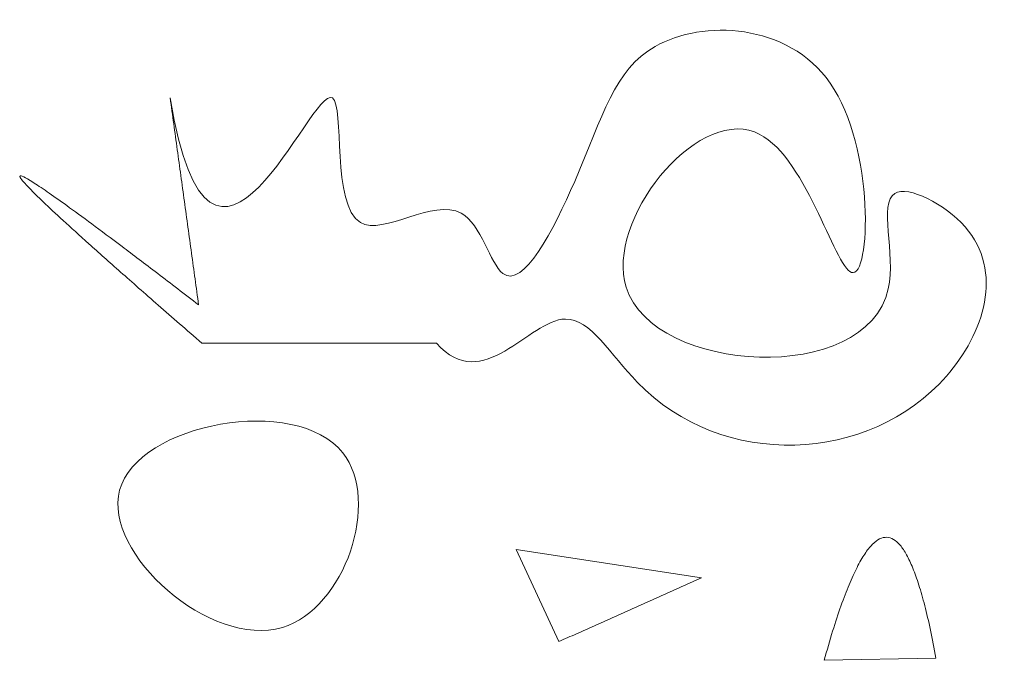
# Model space of a CAD drawing. Header units: millimetres. Extents: x 37 to 256, y 29 to 172.
import ezdxf

# ---------------------------------------------------------------- set-up
doc = ezdxf.new("R2010")
doc.units = ezdxf.units.MM

msp = doc.modelspace()

# ---------------------------------------------------------------- linework, layer by layer
at = {"color": 7, "linetype": 'Continuous', "lineweight": 0}
for p, q in [((77.47, 99.58), (129.75, 99.58)), ((156.98, 33.14), (147.46, 53.66)), ((147.46, 53.66), (188.74, 47.31)), ((241.01, 29.48), (216.1, 28.99))]:
    msp.add_line(p, q, dxfattribs=at)
at = {"color": 5, "linetype": 'Continuous', "lineweight": 0}
for points, knots in [([(70.39, 154.18), (79.62, 98.29), (114.5, 191.02), (103.92, 112.65), (137.06, 138.15), (144.78, 103.33), (164.98, 142.54), (172.12, 172.12), (228.38, 170.38), (225.62, 87.87), (204.17, 172.66), (141.45, 94.7), (243.02, 89.05), (224.91, 139.78), (258.61, 122.67), (242.2, 73.39), (183.24, 70.85), (157.58, 116.64), (140.04, 87.87), (129.75, 99.58)], [0, 0, 0, 0, 0.083066, 0.130907, 0.168903, 0.196395, 0.240201, 0.299128, 0.366154, 0.437546, 0.501543, 0.577051, 0.675342, 0.711206, 0.740362, 0.796727, 0.912722, 0.948566, 1, 1, 1, 1]), ([(59.15, 66.85), (63.14, 81.75), (127.2, 93.71), (100.11, 12.95), (55.4, 52.84), (59.15, 66.85)], [0, 0, 0, 0, 0.362812, 0.658667, 1, 1, 1, 1])]:
    msp.add_open_spline(points, degree=3, knots=knots, dxfattribs=at)
for points, degree in [([(70.39, 154.18), (76.74, 108.13)], 1), ([(77.47, 99.58), (-3.24, 169.54), (76.74, 108.13)], 2), ([(216.1, 28.99), (231.2, 83.5), (241.01, 29.48)], 2), ([(156.98, 33.14), (188.74, 47.31)], 1)]:
    msp.add_open_spline(points, degree=degree, dxfattribs=at)

doc.saveas('drawing.dxf')
